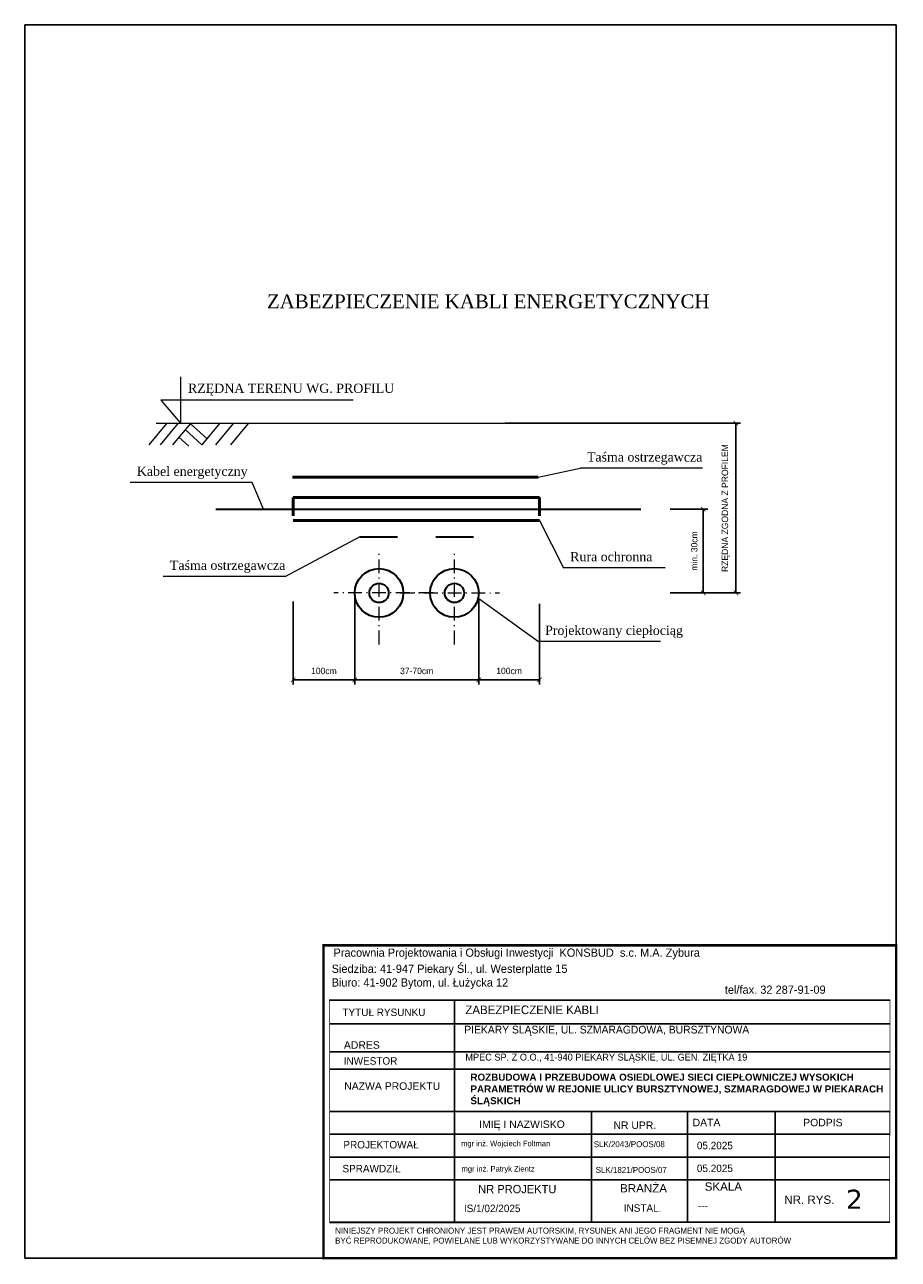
# Model space of a CAD drawing. Extents: x 6568842 to 6569022, y 5583805 to 5584236.
import ezdxf

# ---------------------------------------------------------------- set-up
doc = ezdxf.new("R2010")
doc.units = 0
doc.header["$PDSIZE"] = 0.75
doc.linetypes.add('GAG', pattern=[2.5, 1.5, -0.5, 0, -0.5])
doc.linetypes.add('GAK', pattern=[3.5, 2, -0.7, 0.1, -0.7])
doc.layers.get('0').update_dxf_attribs({"linetype": 'CONTINUOUS', "lineweight": 13})
doc.layers.get('Defpoints').update_dxf_attribs({"linetype": 'CONTINUOUS'})
doc.layers.add('_D.OBRZEŻE', color=43, linetype='CONTINUOUS')
for name, color, linetype, lineweight in [('pomocnicza', 140, 'CONTINUOUS', 30), ('siec', 7, 'GAK', 70), ('tekst', 2, 'CONTINUOUS', 20)]:
    doc.layers.add(name, color=color, linetype=linetype, lineweight=lineweight)
doc.styles.add('Opisy018', font='verdana.ttf', dxfattribs={"height": 20})
doc.dimstyles.new('Kopia ISO-25', dxfattribs={"dimtxt": 0.7, "dimasz": 0.5, "dimexe": 0.5, "dimexo": 0.625, "dimtad": 1, "dimdsep": 46, "dimtxsty": 'Standard', "dimblk": 'ARCHTICK', "dimcen": 2.5, "dimadec": 0, "dimazin": 0, "dimtfac": 1, "dimtmove": 0, "dimatfit": 3, "dimfxl": 0, "dimarcsym": 0})

# ---------------------------------------------------------------- blocks, each defined once
blk = doc.blocks.new('_ArchTick')
at = {"color": 0, "linetype": 'ByBlock', "const_width": 0.15}
blk.add_lwpolyline([(-0.5, -0.5), (0.5, 0.5)], dxfattribs=at)
blk = doc.blocks.new('*D22')
at = {"layer": 'Defpoints', "color": 0, "linetype": 'ByBlock', "lineweight": 50}
for p in [(6568962.58, 5584173.99), (6568955.84, 5584173.69), (6568955.84, 5584164.48)]:
    blk.add_point(p, dxfattribs=at)
at = {"layer": 'siec', "color": 0, "linetype": 'ByBlock', "lineweight": -2}
for p, q in [((6568955.84, 5584173.06), (6568955.84, 5584163.98)), ((6568962.58, 5584173.36), (6568962.58, 5584163.98)), ((6568962.58, 5584164.48), (6568955.84, 5584164.48))]:
    blk.add_line(p, q, dxfattribs=at)
at = {"layer": 'siec', "color": 0, "linetype": 'ByBlock', "lineweight": -2, "xscale": 0.5, "yscale": 0.5, "zscale": 0.5, "rotation": 180}
blk.add_blockref('_ArchTick', (6568955.84, 5584164.48), dxfattribs=at)
at = {"layer": 'siec', "color": 0, "linetype": 'ByBlock', "lineweight": -2, "xscale": 0.5, "yscale": 0.5, "zscale": 0.5}
blk.add_blockref('_ArchTick', (6568962.58, 5584164.48), dxfattribs=at)
at = {"layer": 'siec', "color": 0, "linetype": 'ByBlock', "lineweight": 20, "insert": (6568959.21, 5584165.45), "char_height": 0.7, "attachment_point": 5}
blk.add_mtext('100cm', dxfattribs=at)
blk = doc.blocks.new('*D23')
at = {"layer": 'Defpoints', "color": 0, "linetype": 'ByBlock', "lineweight": 50}
for p in [(6568976.16, 5584173.99), (6568982.82, 5584173.43), (6568982.82, 5584164.48)]:
    blk.add_point(p, dxfattribs=at)
at = {"layer": 'siec', "color": 0, "linetype": 'ByBlock', "lineweight": -2}
for p, q in [((6568976.16, 5584173.36), (6568976.16, 5584163.98)), ((6568982.82, 5584172.8), (6568982.82, 5584163.98)), ((6568976.16, 5584164.48), (6568982.82, 5584164.48))]:
    blk.add_line(p, q, dxfattribs=at)
at = {"layer": 'siec', "color": 0, "linetype": 'ByBlock', "lineweight": -2, "xscale": 0.5, "yscale": 0.5, "zscale": 0.5, "rotation": 180}
blk.add_blockref('_ArchTick', (6568976.16, 5584164.48), dxfattribs=at)
at = {"layer": 'siec', "color": 0, "linetype": 'ByBlock', "lineweight": -2, "xscale": 0.5, "yscale": 0.5, "zscale": 0.5}
blk.add_blockref('_ArchTick', (6568982.82, 5584164.48), dxfattribs=at)
at = {"layer": 'siec', "color": 0, "linetype": 'ByBlock', "lineweight": 20, "insert": (6568979.49, 5584165.45), "char_height": 0.7, "attachment_point": 5}
blk.add_mtext('100cm', dxfattribs=at)
blk = doc.blocks.new('*D24')
at = {"layer": 'Defpoints', "color": 0, "linetype": 'ByBlock', "lineweight": 50}
for p in [(6568978.45, 5584192.57), (6569004.32, 5584192.57), (6568996.71, 5584173.99)]:
    blk.add_point(p, dxfattribs=at)
at = {"layer": 'siec', "color": 0, "linetype": 'ByBlock', "lineweight": -2}
for p, q in [((6568979.07, 5584192.57), (6569004.82, 5584192.57)), ((6569004.32, 5584173.99), (6569004.32, 5584192.57)), ((6568997.34, 5584173.99), (6569004.82, 5584173.99))]:
    blk.add_line(p, q, dxfattribs=at)
at = {"layer": 'siec', "color": 0, "linetype": 'ByBlock', "lineweight": -2, "xscale": 0.5, "yscale": 0.5, "zscale": 0.5}
for p, rotation in [((6569004.32, 5584192.57), 90), ((6569004.32, 5584173.99), 270)]:
    blk.add_blockref('_ArchTick', p, dxfattribs=dict(at, rotation=rotation))
at = {"layer": 'siec', "color": 0, "linetype": 'ByBlock', "lineweight": 20, "insert": (6569003.23, 5584183.28), "char_height": 0.7, "attachment_point": 5, "rotation": 90}
blk.add_mtext('RZĘDNA ZGODNA Z PROFILEM', dxfattribs=at)
blk = doc.blocks.new('*D25')
at = {"layer": 'Defpoints', "color": 0, "linetype": 'ByBlock', "lineweight": 50}
for p in [(6568996.52, 5584183.17), (6568996.52, 5584173.99), (6569000.74, 5584173.99)]:
    blk.add_point(p, dxfattribs=at)
at = {"layer": 'siec', "color": 0, "linetype": 'ByBlock', "lineweight": -2}
for p, q in [((6568997.14, 5584183.17), (6569001.24, 5584183.17)), ((6569000.74, 5584183.17), (6569000.74, 5584173.99)), ((6568997.14, 5584173.99), (6569001.24, 5584173.99))]:
    blk.add_line(p, q, dxfattribs=at)
at = {"layer": 'siec', "color": 0, "linetype": 'ByBlock', "lineweight": -2, "xscale": 0.5, "yscale": 0.5, "zscale": 0.5}
for p, rotation in [((6569000.74, 5584183.17), 90), ((6569000.74, 5584173.99), 270)]:
    blk.add_blockref('_ArchTick', p, dxfattribs=dict(at, rotation=rotation))
at = {"layer": 'siec', "color": 0, "linetype": 'ByBlock', "lineweight": 20, "insert": (6568999.77, 5584178.58), "char_height": 0.7, "attachment_point": 5, "rotation": 90}
blk.add_mtext('min. 30cm', dxfattribs=at)
blk = doc.blocks.new('*D31')
at = {"layer": 'Defpoints', "color": 0, "linetype": 'ByBlock', "lineweight": 50}
for p in [(6568962.58, 5584173.99), (6568976.16, 5584173.99), (6568976.16, 5584164.48)]:
    blk.add_point(p, dxfattribs=at)
at = {"layer": 'siec', "color": 0, "linetype": 'ByBlock', "lineweight": -2}
for p, q in [((6568962.58, 5584173.36), (6568962.58, 5584163.98)), ((6568976.16, 5584173.36), (6568976.16, 5584163.98)), ((6568962.58, 5584164.48), (6568976.16, 5584164.48))]:
    blk.add_line(p, q, dxfattribs=at)
at = {"layer": 'siec', "color": 0, "linetype": 'ByBlock', "lineweight": -2, "xscale": 0.5, "yscale": 0.5, "zscale": 0.5, "rotation": 180}
blk.add_blockref('_ArchTick', (6568962.58, 5584164.48), dxfattribs=at)
at = {"layer": 'siec', "color": 0, "linetype": 'ByBlock', "lineweight": -2, "xscale": 0.5, "yscale": 0.5, "zscale": 0.5}
blk.add_blockref('_ArchTick', (6568976.16, 5584164.48), dxfattribs=at)
at = {"layer": 'siec', "color": 0, "linetype": 'ByBlock', "lineweight": 20, "insert": (6568969.37, 5584165.45), "char_height": 0.7, "attachment_point": 5}
blk.add_mtext('37-70cm', dxfattribs=at)

msp = doc.modelspace()

# ---------------------------------------------------------------- linework, layer by layer
at = {"layer": '_D.OBRZEŻE', "color": 0}
for p, q in [((6568959.801, 5584129.424), (6569021.187, 5584129.424)), ((6568973.514, 5584105.114), (6568973.514, 5584129.424)), ((6568959.819, 5584126.825), (6569021.187, 5584126.825)), ((6568959.829, 5584123.757), (6569021.186, 5584123.757)), ((6568959.829, 5584121.868), (6569021.185, 5584121.868)), ((6568959.829, 5584117.24), (6569021.183, 5584117.24)), ((6568988.514, 5584105.114), (6568988.514, 5584117.24)), ((6568999.021, 5584105.114), (6568999.021, 5584117.24)), ((6569008.615, 5584105.114), (6569008.615, 5584117.24)), ((6568959.829, 5584114.74), (6569021.182, 5584114.74)), ((6568959.829, 5584112.24), (6569021.182, 5584112.24)), ((6568959.829, 5584109.74), (6569021.181, 5584109.74)), ((6568959.829, 5584105.114), (6569021.179, 5584105.114))]:
    msp.add_line(p, q, dxfattribs=at)
for points, const_width in [([(6568959.17, 5584135.424), (6569021.87, 5584135.424), (6569021.87, 5584101.188), (6568959.17, 5584101.188)], 0.259), ([(6569021.187, 5584129.437), (6568959.829, 5584129.437), (6568959.829, 5584105.039), (6569021.179, 5584105.077)], 0.0739)]:
    msp.add_lwpolyline(points, close=True, dxfattribs=dict(at, const_width=const_width))
at = {"layer": 'pomocnicza', "color": 0, "lineweight": 25, "ltscale": 0.001}
for p, q in [((6568926.443, 5584101.188), (6568926.443, 5584236.188)), ((6568926.443, 5584236.188), (6568938.943, 5584236.188)), ((6568938.943, 5584236.188), (6569021.87, 5584236.188)), ((6569021.87, 5584236.188), (6569021.87, 5584101.188)), ((6568926.443, 5584101.188), (6569021.87, 5584101.188))]:
    msp.add_line(p, q, dxfattribs=at)
at = {"layer": 'pomocnicza', "color": 0, "lineweight": 20}
for p, q in [((6568943.507, 5584197.63), (6568943.507, 5584192.566)), ((6568962.429, 5584195.098), (6568941.35, 5584195.098)), ((6568941.35, 5584195.098), (6568943.507, 5584192.566)), ((6568941.968, 5584192.554), (6568940.028, 5584190.212)), ((6568943.231, 5584192.554), (6568941.291, 5584190.212)), ((6568944.587, 5584192.554), (6568942.646, 5584190.212)), ((6568945.85, 5584190.209), (6568944.023, 5584191.874)), ((6568946.406, 5584190.88), (6568944.579, 5584192.545)), ((6568947.79, 5584192.551), (6568945.85, 5584190.209)), ((6568949.269, 5584192.551), (6568947.328, 5584190.209)), ((6568950.932, 5584192.551), (6568948.992, 5584190.209)), ((6568944.407, 5584190.073), (6568943.328, 5584191.035)), ((6568982.681, 5584186.653), (6568987.285, 5584187.638)), ((6569000.655, 5584187.638), (6568987.285, 5584187.638)), ((6568951.37, 5584186.074), (6568938, 5584186.074)), ((6568952.582, 5584183.174), (6568951.37, 5584186.074)), ((6568982.818, 5584181.927), (6568985.454, 5584176.726)), ((6568963.162, 5584180.12), (6568954.99, 5584175.786)), ((6568996.569, 5584176.726), (6568985.454, 5584176.726)), ((6568954.99, 5584175.786), (6568941.62, 5584175.786)), ((6568976.164, 5584173.385), (6568982.704, 5584168.672)), ((6568996.074, 5584168.672), (6568982.704, 5584168.672))]:
    msp.add_line(p, q, dxfattribs=at)
at = {"layer": 'pomocnicza', "color": 0, "linetype": 'ByBlock', "lineweight": 20}
msp.add_line((6568940.831, 5584192.566), (6568999.694, 5584192.573), dxfattribs=at)
at = {"layer": 'pomocnicza', "color": 0, "lineweight": 35}
for p, q in [((6568963.162, 5584180.12), (6568967.279, 5584180.12)), ((6568971.469, 5584180.12), (6568975.586, 5584180.12))]:
    msp.add_line(p, q, dxfattribs=at)
at = {"layer": 'pomocnicza', "color": 0, "linetype": 'GAG', "lineweight": 20}
for p, q in [((6568965.246, 5584168.365), (6568965.246, 5584178.508)), ((6568973.503, 5584168.365), (6568973.503, 5584178.508)), ((6568971.178, 5584173.989), (6568960.299, 5584173.989)), ((6568967.57, 5584173.989), (6568978.45, 5584173.989))]:
    msp.add_line(p, q, dxfattribs=at)
at = {"layer": 'pomocnicza', "color": 0, "lineweight": 35}
for centre, radius in [((6568965.246, 5584173.989), 2.661), ((6568973.503, 5584173.989), 2.661), ((6568965.246, 5584173.989), 1.055), ((6568973.503, 5584173.989), 1.055)]:
    msp.add_circle(centre, radius, dxfattribs=at)
at = {"layer": 'siec', "color": 0, "linetype": 'ByBlock', "lineweight": 50}
for p, q in [((6568955.783, 5584186.653), (6568982.681, 5584186.653)), ((6568982.818, 5584184.422), (6568955.844, 5584184.422)), ((6568955.844, 5584181.927), (6568982.818, 5584181.927))]:
    msp.add_line(p, q, dxfattribs=at)
at = {"layer": 'siec', "color": 0, "lineweight": 50}
for p, q in [((6568955.844, 5584184.422), (6568955.844, 5584181.927)), ((6568982.818, 5584184.422), (6568982.818, 5584181.927))]:
    msp.add_line(p, q, dxfattribs=at)
at = {"layer": 'siec', "color": 0, "linetype": 'ByBlock', "lineweight": 30}
msp.add_line((6568947.376, 5584183.174), (6568993.915, 5584183.174), dxfattribs=at)

# ---------------------------------------------------------------- texts
at = {"layer": '_D.OBRZEŻE', "color": 0, "attachment_point": 1}
for s, insert, char_height, width in [('Pracownia Projektowania i Obsługi Inwestycji  KONSBUD  s.c. M.A. Zybura{\\Q15;              }', (6568960.256, 5584135.073), 0.9, 281.08878), ('Siedziba: 41-947 Piekary Śl., ul. Westerplatte 15\\PBiuro: 41-902 Bytom, ul. Łużycka 12', (6568960.059, 5584133.31), 0.9, 48.07269), ('{\\H0.8612x; tel/fax. 32 287-91-09}\\P ', (6569002.782, 5584131.02), 1.045, 31.98503), ('TYTUŁ RYSUNKU', (6568961.237, 5584128.499), 0.81625, 23.69262), ('ZABEZPIECZENIE KABLI', (6568974.702, 5584128.834), 0.9405, 47.74268), ('PIEKARY ŚLĄSKIE, UL. SZMARAGDOWA, BURSZTYNOWA', (6568974.584, 5584126.621), 0.84645, 45.94637), ('{\\fArial|b0|i0|c238|p34;ADRES }', (6568961.4, 5584124.923), 0.81625, 23.69262), ('INWESTOR', (6568961.378, 5584123.178), 0.8162, 23.69262), ('MPEC SP. Z O.O., 41-940 PIEKARY ŚLĄSKIE, UL. GEN. ZIĘTKA 19', (6568974.7, 5584123.559), 0.75, 51.59646), ('{\\fArial|b1|i0|c238|p34;\\H0.819x;ROZBUDOWA I PRZEBUDOWA OSIEDLOWEJ SIECI CIEPŁOWNICZEJ WYSOKICH PARAMETRÓW W REJONIE ULICY BURSZTYNOWEJ, SZMARAGDOWEJ W PIEKARACH ŚLĄSKICH\\fArial|b0|i0|c238|p34;\\H1.221x;  }', (6568975.253, 5584121.376), 0.942155, 47.58608), ('{\\fArial|b0|i0|c238|p34;NAZWA PROJEKTU}', (6568961.436, 5584120.427), 0.81625, 23.69262), ('{\\fArial|b0|i0|c238|p34;\\Q0;IMIĘ I NAZWISKO}', (6568976.211, 5584116.249), 0.81625, 23.69262), ('{\\fArial|b0|i0|c238|p34;NR UPR.}', (6568990.917, 5584116.142), 0.81625, 23.69262), ('{\\fArial|b0|i0|c238|p34;\\Q0;DATA}', (6568999.586, 5584116.436), 0.81625, 23.69262), ('{\\fArial|b0|i0|c238|p34;\\Q0;PODPIS}', (6569011.698, 5584116.436), 0.81625, 23.69262), ('PROJEKTOWAŁ', (6568961.344, 5584114.009), 0.81625, 23.69262), ('mgr inż. Wojciech Foltman', (6568974.235, 5584114.034), 0.6, 23.69262), ('SLK/2043/POOS/08', (6568988.762, 5584113.983), 0.65, 22.50798), ('05.2025', (6569000.051, 5584113.923), 0.8162, 23.69262), ('SPRAWDZIŁ', (6568961.24, 5584111.391), 0.8162, 23.69262), ('mgr inż. Patryk Zientz', (6568974.279, 5584111.262), 0.6, 23.69262), ('SLK/1821/POOS/07', (6568988.976, 5584111.168), 0.65, 22.50798), ('05.2025', (6569000.051, 5584111.423), 0.8162, 23.69262), ('NR PROJEKTU', (6568976.109, 5584109.198), 0.90694, 23.69262), ('{\\fArial|b0|i0|c238|p34;\\Q0;BRANŻA}', (6568991.639, 5584109.285), 0.90694, 23.69262), ('{\\fArial|b0|i0|c238|p34;\\Q0;SKALA}', (6569000.909, 5584109.473), 0.90694, 23.69262), ('{\\fArial|b0|i0|c238|p34;\\Q0;NR. RYS.}', (6569009.623, 5584108.036), 0.90694, 23.69262), ('\\A1;    IS/1/02/2025', (6568973.329, 5584107.036), 0.81625, 23.69262), ('^IINSTAL.', (6568988.778, 5584107.079), 0.8162, 23.69262), ('^I ---', (6568996.612, 5584107.355), 0.8162, 23.69262), (' NINIEJSZY PROJEKT CHRONIONY JEST PRAWEM AUTORSKIM, RYSUNEK ANI JEGO FRAGMENT NIE MOGĄ\\P BYĆ REPRODUKOWANE, POWIELANE LUB WYKORZYSTYWANE DO INNYCH CELÓW BEZ PISEMNEJ ZGODY AUTORÓW', (6568960.197, 5584104.519), 0.65, 72.48965)]:
    msp.add_mtext(s, dxfattribs=dict(at, insert=insert, char_height=char_height, width=width))
at = {"layer": '_D.OBRZEŻE', "color": 0, "insert": (6569016.386, 5584108.678), "char_height": 2.09, "width": 3.42005, "attachment_point": 1, "style": 'Opisy018'}
msp.add_mtext('2', dxfattribs=at)
at = {"layer": 'tekst', "color": 0, "attachment_point": 1}
for s, insert, char_height, width in [('{\\fTimes New Roman|b0|i0|c238|p18;ZABEZPIECZENIE KABLI ENERGETYCZNYCH}', (6568952.974, 5584206.664), 1.512, 49.44111), ('{\\fTimes New Roman|b0|i0|c238|p18;RZĘDNA TERENU WG. PROFILU}', (6568944.326, 5584196.899), 1.008, 32.96074), ('{\\fTimes New Roman|b0|i0|c238|p18;Taśma ostrzegawcza}', (6568988.012, 5584189.379), 1.008, 32.96074), ('{\\fTimes New Roman|b0|i0|c238|p18;Kabel energetyczny}', (6568938.727, 5584187.815), 1.008, 32.96074), ('{\\fTimes New Roman|b0|i0|c238|p18;Rura ochronna }', (6568986.181, 5584178.467), 1.008, 32.96074), ('{\\fTimes New Roman|b0|i0|c238|p18;Taśma ostrzegawcza}', (6568942.347, 5584177.527), 1.008, 32.96074), ('{\\fTimes New Roman|b0|i0|c238|p18;Projektowany ciepłociąg}', (6568983.431, 5584170.413), 1.008, 32.96074)]:
    msp.add_mtext(s, dxfattribs=dict(at, insert=insert, char_height=char_height, width=width))

# ---------------------------------------------------------------- dimensions: what is measured, and where the dimension line sits
at = {"layer": 'siec', "color": 0, "linetype": 'ByBlock', "lineweight": 20}
dim = msp.add_linear_dim(base=(6569004.317, 5584192.57), p1=(6568996.712, 5584173.989), p2=(6568978.447, 5584192.57), angle=90, text='RZĘDNA ZGODNA Z PROFILEM', dimstyle='Kopia ISO-25', dxfattribs=at)
dim.commit()
dim.dimension.update_dxf_attribs({"geometry": '*D24', "text_midpoint": (6569003.225, 5584183.28)})
for p1, p2, distance, text, picture, middle in [((6568996.516, 5584183.174), (6568996.516, 5584173.989), 4.226, 'min. 30cm', '*D25', (6568999.766, 5584178.582)), ((6568962.585, 5584173.989), (6568976.164, 5584173.989), -9.509, '37-70cm', '*D31', (6568969.374, 5584165.455))]:
    dim = msp.add_aligned_dim(p1=p1, p2=p2, distance=distance, text=text, dimstyle='Kopia ISO-25', dxfattribs=at)
    dim.commit()
    dim.dimension.update_dxf_attribs({"geometry": picture, "text_midpoint": middle})
for base, p1, p2, picture, middle in [((6568955.844, 5584164.48), (6568962.585, 5584173.989), (6568955.844, 5584173.686), '*D22', (6568959.214, 5584165.455)), ((6568982.818, 5584164.48), (6568976.164, 5584173.989), (6568982.818, 5584173.429), '*D23', (6568979.491, 5584165.455))]:
    dim = msp.add_linear_dim(base=base, p1=p1, p2=p2, text='100cm', dimstyle='Kopia ISO-25', dxfattribs=at)
    dim.commit()
    dim.dimension.update_dxf_attribs({"geometry": picture, "text_midpoint": middle})

doc.saveas('drawing.dxf')
